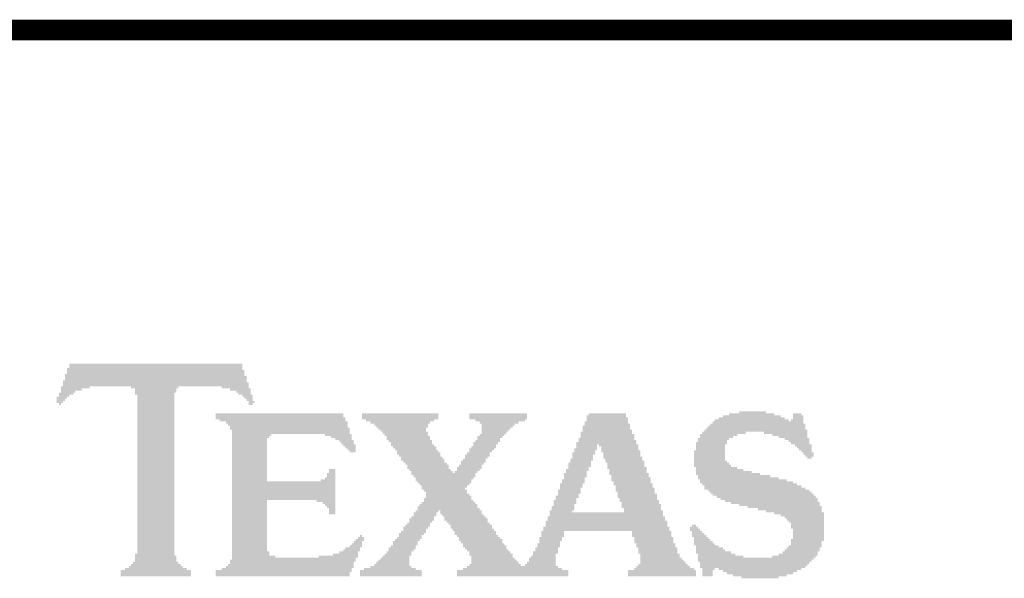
# Model space of a CAD drawing. Header units: inches. Extents: x -0.5 to 15.2, y -1.3 to 8.2.
# Tile 246 of 256: x 12.497 to 12.975, y 0.605 to 0.876. Entities that reach past the tile are written whole.
import ezdxf

# ---------------------------------------------------------------- set-up
doc = ezdxf.new("R2010")
doc.units = ezdxf.units.IN
doc.header["$MEASUREMENT"] = 0
doc.layers.add('M9 Title Sheet', color=56, linetype='Continuous')

msp = doc.modelspace()

# ---------------------------------------------------------------- hatches: boundary and pattern name
at = {"layer": 'M9 Title Sheet'}
for points in [[(12.6055, 0.70825), (12.6055, 0.70725), (12.6055, 0.70625), (12.6065, 0.70625), (12.6065, 0.70525), (12.6065, 0.70425), (12.6065, 0.70325), (12.6075, 0.70325), (12.6075, 0.70225), (12.6075, 0.70125), (12.6075, 0.70025), (12.6085, 0.70025), (12.6085, 0.69925), (12.6085, 0.69825), (12.6085, 0.69725), (12.6095, 0.69725), (12.6095, 0.69625), (12.6095, 0.69525), (12.6095, 0.69425), (12.6105, 0.69425), (12.6105, 0.69325), (12.6105, 0.69225), (12.6105, 0.69125), (12.6115, 0.69125), (12.6115, 0.69025), (12.6105, 0.69025), (12.6105, 0.68925), (12.6085, 0.68925), (12.6085, 0.69025), (12.6085, 0.69125), (12.6075, 0.69125), (12.6075, 0.69225), (12.6065, 0.69225), (12.6065, 0.69325), (12.6055, 0.69325), (12.6055, 0.69425), (12.6035, 0.69425), (12.6035, 0.69525), (12.6025, 0.69525), (12.6025, 0.69625), (12.5995, 0.69625), (12.5995, 0.69725), (12.5955, 0.69725), (12.5955, 0.69825), (12.5745, 0.69825), (12.5745, 0.69725), (12.5735, 0.69725), (12.5735, 0.69625), (12.5735, 0.69525), (12.5725, 0.69525), (12.5725, 0.69425), (12.5725, 0.69325), (12.5725, 0.69225), (12.5725, 0.69125), (12.5725, 0.69025), (12.5725, 0.68925), (12.5725, 0.68825), (12.5725, 0.68725), (12.5725, 0.68625), (12.5725, 0.68525), (12.5725, 0.68425), (12.5725, 0.68325), (12.5725, 0.68225), (12.5725, 0.68125), (12.5725, 0.68025), (12.5725, 0.67925), (12.5725, 0.67825), (12.5725, 0.67725), (12.5725, 0.67625), (12.5725, 0.67525), (12.5725, 0.67425), (12.5725, 0.67325), (12.5725, 0.67225), (12.5725, 0.67125), (12.5725, 0.67025), (12.5725, 0.66925), (12.5725, 0.66825), (12.5725, 0.66725), (12.5725, 0.66625), (12.5725, 0.66525), (12.5725, 0.66425), (12.5725, 0.66325), (12.5725, 0.66225), (12.5725, 0.66125), (12.5725, 0.66025), (12.5725, 0.65925), (12.5725, 0.65825), (12.5725, 0.65725), (12.5725, 0.65625), (12.5725, 0.65525), (12.5725, 0.65425), (12.5725, 0.65325), (12.5725, 0.65225), (12.5725, 0.65125), (12.5725, 0.65025), (12.5725, 0.64925), (12.5725, 0.64825), (12.5725, 0.64725), (12.5725, 0.64625), (12.5725, 0.64525), (12.5725, 0.64425), (12.5725, 0.64325), (12.5725, 0.64225), (12.5725, 0.64125), (12.5725, 0.64025), (12.5725, 0.63925), (12.5725, 0.63825), (12.5725, 0.63725), (12.5725, 0.63625), (12.5725, 0.63525), (12.5725, 0.63425), (12.5725, 0.63325), (12.5725, 0.63225), (12.5725, 0.63125), (12.5725, 0.63025), (12.5725, 0.62925), (12.5725, 0.62825), (12.5725, 0.62725), (12.5725, 0.62625), (12.5725, 0.62525), (12.5725, 0.62425), (12.5725, 0.62325), (12.5725, 0.62225), (12.5725, 0.62125), (12.5725, 0.62025), (12.5725, 0.61925), (12.5725, 0.61825), (12.5725, 0.61725), (12.5725, 0.61625), (12.5735, 0.61625), (12.5735, 0.61525), (12.5735, 0.61425), (12.5735, 0.61325), (12.5745, 0.61325), (12.5745, 0.61225), (12.5755, 0.61225), (12.5755, 0.61125), (12.5765, 0.61125), (12.5765, 0.61025), (12.5785, 0.61025), (12.5785, 0.60925), (12.5805, 0.60925), (12.5805, 0.60825), (12.5805, 0.60725), (12.5805, 0.60625), (12.5465, 0.60625), (12.5465, 0.60725), (12.5465, 0.60825), (12.5465, 0.60925), (12.5485, 0.60925), (12.5485, 0.61025), (12.5505, 0.61025), (12.5505, 0.61125), (12.5515, 0.61125), (12.5515, 0.61225), (12.5525, 0.61225), (12.5525, 0.61325), (12.5535, 0.61325), (12.5535, 0.61425), (12.5535, 0.61525), (12.5535, 0.61625), (12.5535, 0.61725), (12.5545, 0.61725), (12.5545, 0.61825), (12.5545, 0.61925), (12.5545, 0.62025), (12.5545, 0.62125), (12.5545, 0.62225), (12.5545, 0.62325), (12.5545, 0.62425), (12.5545, 0.62525), (12.5545, 0.62625), (12.5545, 0.62725), (12.5545, 0.62825), (12.5545, 0.62925), (12.5545, 0.63025), (12.5545, 0.63125), (12.5545, 0.63225), (12.5545, 0.63325), (12.5545, 0.63425), (12.5545, 0.63525), (12.5545, 0.63625), (12.5545, 0.63725), (12.5545, 0.63825), (12.5545, 0.63925), (12.5545, 0.64025), (12.5545, 0.64125), (12.5545, 0.64225), (12.5545, 0.64325), (12.5545, 0.64425), (12.5545, 0.64525), (12.5545, 0.64625), (12.5545, 0.64725), (12.5545, 0.64825), (12.5545, 0.64925), (12.5545, 0.65025), (12.5545, 0.65125), (12.5545, 0.65225), (12.5545, 0.65325), (12.5545, 0.65425), (12.5545, 0.65525), (12.5545, 0.65625), (12.5545, 0.65725), (12.5545, 0.65825), (12.5545, 0.65925), (12.5545, 0.66025), (12.5545, 0.66125), (12.5545, 0.66225), (12.5545, 0.66325), (12.5545, 0.66425), (12.5545, 0.66525), (12.5545, 0.66625), (12.5545, 0.66725), (12.5545, 0.66825), (12.5545, 0.66925), (12.5545, 0.67025), (12.5545, 0.67125), (12.5545, 0.67225), (12.5545, 0.67325), (12.5545, 0.67425), (12.5545, 0.67525), (12.5545, 0.67625), (12.5545, 0.67725), (12.5545, 0.67825), (12.5545, 0.67925), (12.5545, 0.68025), (12.5545, 0.68125), (12.5545, 0.68225), (12.5545, 0.68325), (12.5545, 0.68425), (12.5545, 0.68525), (12.5545, 0.68625), (12.5545, 0.68725), (12.5545, 0.68825), (12.5545, 0.68925), (12.5545, 0.69025), (12.5545, 0.69125), (12.5545, 0.69225), (12.5545, 0.69325), (12.5545, 0.69425), (12.5535, 0.69425), (12.5535, 0.69525), (12.5535, 0.69625), (12.5535, 0.69725), (12.5515, 0.69725), (12.5515, 0.69825), (12.5315, 0.69825), (12.5315, 0.69725), (12.5275, 0.69725), (12.5275, 0.69625), (12.5245, 0.69625), (12.5245, 0.69525), (12.5235, 0.69525), (12.5235, 0.69425), (12.5215, 0.69425), (12.5215, 0.69325), (12.5205, 0.69325), (12.5205, 0.69225), (12.5195, 0.69225), (12.5195, 0.69125), (12.5185, 0.69125), (12.5185, 0.69025), (12.5175, 0.69025), (12.5175, 0.68925), (12.5165, 0.68925), (12.5165, 0.69025), (12.5155, 0.69025), (12.5155, 0.69125), (12.5155, 0.69225), (12.5155, 0.69325), (12.5165, 0.69325), (12.5165, 0.69425), (12.5165, 0.69525), (12.5175, 0.69525), (12.5175, 0.69625), (12.5175, 0.69725), (12.5175, 0.69825), (12.5185, 0.69825), (12.5185, 0.69925), (12.5185, 0.70025), (12.5185, 0.70125), (12.5195, 0.70125), (12.5195, 0.70225), (12.5195, 0.70325), (12.5195, 0.70425), (12.5205, 0.70425), (12.5205, 0.70525), (12.5205, 0.70625), (12.5205, 0.70725), (12.5215, 0.70725), (12.5215, 0.70825), (12.5215, 0.70925), (12.6055, 0.70925)], [(12.6545, 0.68425), (12.6545, 0.68325), (12.6555, 0.68325), (12.6555, 0.68225), (12.6555, 0.68125), (12.6565, 0.68125), (12.6565, 0.68025), (12.6565, 0.67925), (12.6565, 0.67825), (12.6575, 0.67825), (12.6575, 0.67725), (12.6575, 0.67625), (12.6575, 0.67525), (12.6585, 0.67525), (12.6585, 0.67425), (12.6585, 0.67325), (12.6585, 0.67225), (12.6595, 0.67225), (12.6595, 0.67125), (12.6595, 0.67025), (12.6605, 0.67025), (12.6605, 0.66925), (12.6605, 0.66825), (12.6605, 0.66725), (12.6605, 0.66625), (12.6575, 0.66625), (12.6575, 0.66725), (12.6565, 0.66725), (12.6565, 0.66825), (12.6555, 0.66825), (12.6555, 0.66925), (12.6545, 0.66925), (12.6545, 0.67025), (12.6535, 0.67025), (12.6535, 0.67125), (12.6525, 0.67125), (12.6525, 0.67225), (12.6505, 0.67225), (12.6505, 0.67325), (12.6485, 0.67325), (12.6485, 0.67425), (12.6455, 0.67425), (12.6455, 0.67525), (12.6195, 0.67525), (12.6195, 0.67425), (12.6185, 0.67425), (12.6185, 0.67325), (12.6175, 0.67325), (12.6175, 0.67225), (12.6175, 0.67125), (12.6175, 0.67025), (12.6175, 0.66925), (12.6175, 0.66825), (12.6175, 0.66725), (12.6175, 0.66625), (12.6175, 0.66525), (12.6175, 0.66425), (12.6175, 0.66325), (12.6175, 0.66225), (12.6175, 0.66125), (12.6175, 0.66025), (12.6175, 0.65925), (12.6175, 0.65825), (12.6175, 0.65725), (12.6175, 0.65625), (12.6175, 0.65525), (12.6175, 0.65425), (12.6175, 0.65325), (12.6175, 0.65225), (12.6435, 0.65225), (12.6435, 0.65325), (12.6455, 0.65325), (12.6455, 0.65425), (12.6465, 0.65425), (12.6465, 0.65525), (12.6465, 0.65625), (12.6475, 0.65625), (12.6475, 0.65725), (12.6475, 0.65825), (12.6505, 0.65825), (12.6505, 0.65725), (12.6505, 0.65625), (12.6505, 0.65525), (12.6505, 0.65425), (12.6505, 0.65325), (12.6505, 0.65225), (12.6505, 0.65125), (12.6505, 0.65025), (12.6505, 0.64925), (12.6505, 0.64825), (12.6505, 0.64725), (12.6505, 0.64625), (12.6505, 0.64525), (12.6505, 0.64425), (12.6505, 0.64325), (12.6505, 0.64225), (12.6505, 0.64125), (12.6505, 0.64025), (12.6505, 0.63925), (12.6505, 0.63825), (12.6505, 0.63725), (12.6505, 0.63625), (12.6475, 0.63625), (12.6475, 0.63725), (12.6475, 0.63825), (12.6475, 0.63925), (12.6465, 0.63925), (12.6465, 0.64025), (12.6455, 0.64025), (12.6455, 0.64125), (12.6445, 0.64125), (12.6445, 0.64225), (12.6415, 0.64225), (12.6415, 0.64325), (12.6175, 0.64325), (12.6175, 0.64225), (12.6175, 0.64125), (12.6175, 0.64025), (12.6175, 0.63925), (12.6175, 0.63825), (12.6175, 0.63725), (12.6175, 0.63625), (12.6175, 0.63525), (12.6175, 0.63425), (12.6175, 0.63325), (12.6175, 0.63225), (12.6175, 0.63125), (12.6175, 0.63025), (12.6175, 0.62925), (12.6175, 0.62825), (12.6175, 0.62725), (12.6175, 0.62625), (12.6175, 0.62525), (12.6175, 0.62425), (12.6175, 0.62325), (12.6175, 0.62225), (12.6175, 0.62125), (12.6175, 0.62025), (12.6175, 0.61925), (12.6175, 0.61825), (12.6185, 0.61825), (12.6185, 0.61725), (12.6185, 0.61625), (12.6215, 0.61625), (12.6215, 0.61525), (12.6425, 0.61525), (12.6425, 0.61625), (12.6495, 0.61625), (12.6495, 0.61725), (12.6525, 0.61725), (12.6525, 0.61825), (12.6545, 0.61825), (12.6545, 0.61925), (12.6555, 0.61925), (12.6555, 0.62025), (12.6575, 0.62025), (12.6575, 0.62125), (12.6585, 0.62125), (12.6585, 0.62225), (12.6595, 0.62225), (12.6595, 0.62325), (12.6605, 0.62325), (12.6605, 0.62425), (12.6615, 0.62425), (12.6615, 0.62525), (12.6625, 0.62525), (12.6625, 0.62625), (12.6635, 0.62625), (12.6635, 0.62525), (12.6645, 0.62525), (12.6645, 0.62425), (12.6645, 0.62325), (12.6635, 0.62325), (12.6635, 0.62225), (12.6635, 0.62125), (12.6635, 0.62025), (12.6625, 0.62025), (12.6625, 0.61925), (12.6625, 0.61825), (12.6615, 0.61825), (12.6615, 0.61725), (12.6615, 0.61625), (12.6615, 0.61525), (12.6605, 0.61525), (12.6605, 0.61425), (12.6605, 0.61325), (12.6595, 0.61325), (12.6595, 0.61225), (12.6595, 0.61125), (12.6595, 0.61025), (12.6585, 0.61025), (12.6585, 0.60925), (12.6585, 0.60825), (12.6575, 0.60825), (12.6575, 0.60725), (12.6575, 0.60625), (12.5925, 0.60625), (12.5925, 0.60725), (12.5925, 0.60825), (12.5925, 0.60925), (12.5955, 0.60925), (12.5955, 0.61025), (12.5975, 0.61025), (12.5975, 0.61125), (12.5985, 0.61125), (12.5985, 0.61225), (12.5995, 0.61225), (12.5995, 0.61325), (12.5995, 0.61425), (12.6005, 0.61425), (12.6005, 0.61525), (12.6005, 0.61625), (12.6005, 0.61725), (12.6005, 0.61825), (12.6005, 0.61925), (12.6005, 0.62025), (12.6005, 0.62125), (12.6005, 0.62225), (12.6005, 0.62325), (12.6005, 0.62425), (12.6005, 0.62525), (12.6005, 0.62625), (12.6005, 0.62725), (12.6005, 0.62825), (12.6005, 0.62925), (12.6005, 0.63025), (12.6005, 0.63125), (12.6005, 0.63225), (12.6005, 0.63325), (12.6005, 0.63425), (12.6005, 0.63525), (12.6005, 0.63625), (12.6005, 0.63725), (12.6005, 0.63825), (12.6005, 0.63925), (12.6005, 0.64025), (12.6005, 0.64125), (12.6005, 0.64225), (12.6005, 0.64325), (12.6005, 0.64425), (12.6005, 0.64525), (12.6005, 0.64625), (12.6005, 0.64725), (12.6005, 0.64825), (12.6005, 0.64925), (12.6005, 0.65025), (12.6005, 0.65125), (12.6005, 0.65225), (12.6005, 0.65325), (12.6005, 0.65425), (12.6005, 0.65525), (12.6005, 0.65625), (12.6005, 0.65725), (12.6005, 0.65825), (12.6005, 0.65925), (12.6005, 0.66025), (12.6005, 0.66125), (12.6005, 0.66225), (12.6005, 0.66325), (12.6005, 0.66425), (12.6005, 0.66525), (12.6005, 0.66625), (12.6005, 0.66725), (12.6005, 0.66825), (12.6005, 0.66925), (12.6005, 0.67025), (12.6005, 0.67125), (12.6005, 0.67225), (12.6005, 0.67325), (12.6005, 0.67425), (12.6005, 0.67525), (12.6005, 0.67625), (12.6005, 0.67725), (12.5995, 0.67725), (12.5995, 0.67825), (12.5995, 0.67925), (12.5985, 0.67925), (12.5985, 0.68025), (12.5975, 0.68025), (12.5975, 0.68125), (12.5945, 0.68125), (12.5945, 0.68225), (12.5925, 0.68225), (12.5925, 0.68325), (12.5925, 0.68425), (12.5925, 0.68525), (12.6545, 0.68525)], [(12.8595, 0.68525), (12.8635, 0.68525), (12.8635, 0.68425), (12.8665, 0.68425), (12.8665, 0.68325), (12.8685, 0.68325), (12.8685, 0.68225), (12.8705, 0.68225), (12.8705, 0.68125), (12.8715, 0.68125), (12.8715, 0.68225), (12.8725, 0.68225), (12.8725, 0.68325), (12.8725, 0.68425), (12.8725, 0.68525), (12.8765, 0.68525), (12.8765, 0.68425), (12.8775, 0.68425), (12.8775, 0.68325), (12.8775, 0.68225), (12.8775, 0.68125), (12.8775, 0.68025), (12.8785, 0.68025), (12.8785, 0.67925), (12.8785, 0.67825), (12.8785, 0.67725), (12.8795, 0.67725), (12.8795, 0.67625), (12.8795, 0.67525), (12.8795, 0.67425), (12.8795, 0.67325), (12.8805, 0.67325), (12.8805, 0.67225), (12.8805, 0.67125), (12.8805, 0.67025), (12.8815, 0.67025), (12.8815, 0.66925), (12.8815, 0.66825), (12.8815, 0.66725), (12.8815, 0.66625), (12.8825, 0.66625), (12.8825, 0.66525), (12.8825, 0.66425), (12.8815, 0.66425), (12.8815, 0.66325), (12.8795, 0.66325), (12.8795, 0.66425), (12.8785, 0.66425), (12.8785, 0.66525), (12.8775, 0.66525), (12.8775, 0.66625), (12.8765, 0.66625), (12.8765, 0.66725), (12.8755, 0.66725), (12.8755, 0.66825), (12.8745, 0.66825), (12.8745, 0.66925), (12.8735, 0.66925), (12.8735, 0.67025), (12.8715, 0.67025), (12.8715, 0.67125), (12.8705, 0.67125), (12.8705, 0.67225), (12.8685, 0.67225), (12.8685, 0.67325), (12.8655, 0.67325), (12.8655, 0.67425), (12.8625, 0.67425), (12.8625, 0.67525), (12.8585, 0.67525), (12.8585, 0.67625), (12.8495, 0.67625), (12.8495, 0.67525), (12.8455, 0.67525), (12.8455, 0.67425), (12.8435, 0.67425), (12.8435, 0.67325), (12.8415, 0.67325), (12.8415, 0.67225), (12.8405, 0.67225), (12.8405, 0.67125), (12.8405, 0.67025), (12.8395, 0.67025), (12.8395, 0.66925), (12.8395, 0.66825), (12.8395, 0.66725), (12.8395, 0.66625), (12.8395, 0.66525), (12.8395, 0.66425), (12.8395, 0.66325), (12.8395, 0.66225), (12.8405, 0.66225), (12.8405, 0.66125), (12.8415, 0.66125), (12.8415, 0.66025), (12.8425, 0.66025), (12.8425, 0.65925), (12.8455, 0.65925), (12.8455, 0.65825), (12.8485, 0.65825), (12.8485, 0.65725), (12.8525, 0.65725), (12.8525, 0.65625), (12.8565, 0.65625), (12.8565, 0.65525), (12.8615, 0.65525), (12.8615, 0.65425), (12.8655, 0.65425), (12.8655, 0.65325), (12.8695, 0.65325), (12.8695, 0.65225), (12.8725, 0.65225), (12.8725, 0.65125), (12.8745, 0.65125), (12.8745, 0.65025), (12.8765, 0.65025), (12.8765, 0.64925), (12.8785, 0.64925), (12.8785, 0.64825), (12.8805, 0.64825), (12.8805, 0.64725), (12.8815, 0.64725), (12.8815, 0.64625), (12.8825, 0.64625), (12.8825, 0.64525), (12.8835, 0.64525), (12.8835, 0.64425), (12.8845, 0.64425), (12.8845, 0.64325), (12.8845, 0.64225), (12.8855, 0.64225), (12.8855, 0.64125), (12.8855, 0.64025), (12.8865, 0.64025), (12.8865, 0.63925), (12.8865, 0.63825), (12.8865, 0.63725), (12.8875, 0.63725), (12.8875, 0.63625), (12.8875, 0.63525), (12.8875, 0.63425), (12.8875, 0.63325), (12.8875, 0.63225), (12.8875, 0.63125), (12.8875, 0.63025), (12.8875, 0.62925), (12.8875, 0.62825), (12.8875, 0.62725), (12.8875, 0.62625), (12.8875, 0.62525), (12.8875, 0.62425), (12.8875, 0.62325), (12.8865, 0.62325), (12.8865, 0.62225), (12.8865, 0.62125), (12.8865, 0.62025), (12.8855, 0.62025), (12.8855, 0.61925), (12.8855, 0.61825), (12.8845, 0.61825), (12.8845, 0.61725), (12.8845, 0.61625), (12.8835, 0.61625), (12.8835, 0.61525), (12.8825, 0.61525), (12.8825, 0.61425), (12.8815, 0.61425), (12.8815, 0.61325), (12.8805, 0.61325), (12.8805, 0.61225), (12.8795, 0.61225), (12.8795, 0.61125), (12.8785, 0.61125), (12.8785, 0.61025), (12.8765, 0.61025), (12.8765, 0.60925), (12.8745, 0.60925), (12.8745, 0.60825), (12.8725, 0.60825), (12.8725, 0.60725), (12.8695, 0.60725), (12.8695, 0.60625), (12.8655, 0.60625), (12.8655, 0.60525), (12.8475, 0.60525), (12.8475, 0.60625), (12.8435, 0.60625), (12.8435, 0.60725), (12.8405, 0.60725), (12.8405, 0.60825), (12.8385, 0.60825), (12.8385, 0.60925), (12.8365, 0.60925), (12.8365, 0.61025), (12.8345, 0.61025), (12.8345, 0.60925), (12.8335, 0.60925), (12.8335, 0.60825), (12.8335, 0.60725), (12.8335, 0.60625), (12.8285, 0.60625), (12.8285, 0.60725), (12.8285, 0.60825), (12.8285, 0.60925), (12.8285, 0.61025), (12.8275, 0.61025), (12.8275, 0.61125), (12.8275, 0.61225), (12.8275, 0.61325), (12.8265, 0.61325), (12.8265, 0.61425), (12.8265, 0.61525), (12.8265, 0.61625), (12.8265, 0.61725), (12.8255, 0.61725), (12.8255, 0.61825), (12.8255, 0.61925), (12.8255, 0.62025), (12.8255, 0.62125), (12.8245, 0.62125), (12.8245, 0.62225), (12.8245, 0.62325), (12.8245, 0.62425), (12.8245, 0.62525), (12.8235, 0.62525), (12.8235, 0.62625), (12.8235, 0.62725), (12.8235, 0.62825), (12.8225, 0.62825), (12.8225, 0.62925), (12.8225, 0.63025), (12.8235, 0.63025), (12.8235, 0.63125), (12.8255, 0.63125), (12.8255, 0.63025), (12.8265, 0.63025), (12.8265, 0.62925), (12.8275, 0.62925), (12.8275, 0.62825), (12.8285, 0.62825), (12.8285, 0.62725), (12.8295, 0.62725), (12.8295, 0.62625), (12.8305, 0.62625), (12.8305, 0.62525), (12.8315, 0.62525), (12.8315, 0.62425), (12.8325, 0.62425), (12.8325, 0.62325), (12.8335, 0.62325), (12.8335, 0.62225), (12.8345, 0.62225), (12.8345, 0.62125), (12.8365, 0.62125), (12.8365, 0.62025), (12.8385, 0.62025), (12.8385, 0.61925), (12.8395, 0.61925), (12.8395, 0.61825), (12.8425, 0.61825), (12.8425, 0.61725), (12.8445, 0.61725), (12.8445, 0.61625), (12.8485, 0.61625), (12.8485, 0.61525), (12.8625, 0.61525), (12.8625, 0.61625), (12.8655, 0.61625), (12.8655, 0.61725), (12.8675, 0.61725), (12.8675, 0.61825), (12.8685, 0.61825), (12.8685, 0.61925), (12.8695, 0.61925), (12.8695, 0.62025), (12.8705, 0.62025), (12.8705, 0.62125), (12.8715, 0.62125), (12.8715, 0.62225), (12.8715, 0.62325), (12.8715, 0.62425), (12.8725, 0.62425), (12.8725, 0.62525), (12.8725, 0.62625), (12.8725, 0.62725), (12.8725, 0.62825), (12.8725, 0.62925), (12.8715, 0.62925), (12.8715, 0.63025), (12.8715, 0.63125), (12.8715, 0.63225), (12.8705, 0.63225), (12.8705, 0.63325), (12.8695, 0.63325), (12.8695, 0.63425), (12.8685, 0.63425), (12.8685, 0.63525), (12.8665, 0.63525), (12.8665, 0.63625), (12.8635, 0.63625), (12.8635, 0.63725), (12.8595, 0.63725), (12.8595, 0.63825), (12.8555, 0.63825), (12.8555, 0.63925), (12.8505, 0.63925), (12.8505, 0.64025), (12.8465, 0.64025), (12.8465, 0.64125), (12.8425, 0.64125), (12.8425, 0.64225), (12.8395, 0.64225), (12.8395, 0.64325), (12.8375, 0.64325), (12.8375, 0.64425), (12.8355, 0.64425), (12.8355, 0.64525), (12.8335, 0.64525), (12.8335, 0.64625), (12.8325, 0.64625), (12.8325, 0.64725), (12.8315, 0.64725), (12.8315, 0.64825), (12.8295, 0.64825), (12.8295, 0.64925), (12.8295, 0.65025), (12.8285, 0.65025), (12.8285, 0.65125), (12.8275, 0.65125), (12.8275, 0.65225), (12.8275, 0.65325), (12.8265, 0.65325), (12.8265, 0.65425), (12.8265, 0.65525), (12.8255, 0.65525), (12.8255, 0.65625), (12.8255, 0.65725), (12.8255, 0.65825), (12.8255, 0.65925), (12.8245, 0.65925), (12.8245, 0.66025), (12.8245, 0.66125), (12.8245, 0.66225), (12.8245, 0.66325), (12.8245, 0.66425), (12.8245, 0.66525), (12.8245, 0.66625), (12.8245, 0.66725), (12.8255, 0.66725), (12.8255, 0.66825), (12.8255, 0.66925), (12.8255, 0.67025), (12.8255, 0.67125), (12.8265, 0.67125), (12.8265, 0.67225), (12.8265, 0.67325), (12.8275, 0.67325), (12.8275, 0.67425), (12.8275, 0.67525), (12.8285, 0.67525), (12.8285, 0.67625), (12.8295, 0.67625), (12.8295, 0.67725), (12.8305, 0.67725), (12.8305, 0.67825), (12.8315, 0.67825), (12.8315, 0.67925), (12.8325, 0.67925), (12.8325, 0.68025), (12.8335, 0.68025), (12.8335, 0.68125), (12.8345, 0.68125), (12.8345, 0.68225), (12.8365, 0.68225), (12.8365, 0.68325), (12.8385, 0.68325), (12.8385, 0.68425), (12.8415, 0.68425), (12.8415, 0.68525), (12.8465, 0.68525), (12.8465, 0.68625), (12.8595, 0.68625)]]:
    msp.add_hatch(color=56, dxfattribs=at).paths.add_polyline_path(points)
h = msp.add_hatch(color=56, dxfattribs=at)
h.paths.add_polyline_path([(12.7915, 0.68425), (12.7915, 0.68325), (12.7925, 0.68325), (12.7925, 0.68225), (12.7925, 0.68125), (12.7925, 0.68025), (12.7935, 0.68025), (12.7935, 0.67925), (12.7935, 0.67825), (12.7935, 0.67725), (12.7945, 0.67725), (12.7945, 0.67625), (12.7945, 0.67525), (12.7955, 0.67525), (12.7955, 0.67425), (12.7955, 0.67325), (12.7955, 0.67225), (12.7965, 0.67225), (12.7965, 0.67125), (12.7965, 0.67025), (12.7975, 0.67025), (12.7975, 0.66925), (12.7975, 0.66825), (12.7975, 0.66725), (12.7985, 0.66725), (12.7985, 0.66625), (12.7985, 0.66525), (12.7985, 0.66425), (12.7995, 0.66425), (12.7995, 0.66325), (12.7995, 0.66225), (12.8005, 0.66225), (12.8005, 0.66125), (12.8005, 0.66025), (12.8005, 0.65925), (12.8015, 0.65925), (12.8015, 0.65825), (12.8015, 0.65725), (12.8015, 0.65625), (12.8025, 0.65625), (12.8025, 0.65525), (12.8025, 0.65425), (12.8035, 0.65425), (12.8035, 0.65325), (12.8035, 0.65225), (12.8035, 0.65125), (12.8045, 0.65125), (12.8045, 0.65025), (12.8045, 0.64925), (12.8055, 0.64925), (12.8055, 0.64825), (12.8055, 0.64725), (12.8055, 0.64625), (12.8065, 0.64625), (12.8065, 0.64525), (12.8065, 0.64425), (12.8065, 0.64325), (12.8075, 0.64325), (12.8075, 0.64225), (12.8075, 0.64125), (12.8085, 0.64125), (12.8085, 0.64025), (12.8085, 0.63925), (12.8085, 0.63825), (12.8095, 0.63825), (12.8095, 0.63725), (12.8095, 0.63625), (12.8095, 0.63525), (12.8105, 0.63525), (12.8105, 0.63425), (12.8105, 0.63325), (12.8115, 0.63325), (12.8115, 0.63225), (12.8115, 0.63125), (12.8115, 0.63025), (12.8125, 0.63025), (12.8125, 0.62925), (12.8125, 0.62825), (12.8135, 0.62825), (12.8135, 0.62725), (12.8135, 0.62625), (12.8135, 0.62525), (12.8145, 0.62525), (12.8145, 0.62425), (12.8145, 0.62325), (12.8145, 0.62225), (12.8155, 0.62225), (12.8155, 0.62125), (12.8155, 0.62025), (12.8165, 0.62025), (12.8165, 0.61925), (12.8165, 0.61825), (12.8165, 0.61725), (12.8175, 0.61725), (12.8175, 0.61625), (12.8175, 0.61525), (12.8185, 0.61525), (12.8185, 0.61425), (12.8195, 0.61425), (12.8195, 0.61325), (12.8205, 0.61325), (12.8205, 0.61225), (12.8215, 0.61225), (12.8215, 0.61125), (12.8225, 0.61125), (12.8225, 0.61025), (12.8245, 0.61025), (12.8245, 0.60925), (12.8255, 0.60925), (12.8255, 0.60825), (12.8255, 0.60725), (12.8255, 0.60625), (12.7925, 0.60625), (12.7925, 0.60725), (12.7925, 0.60825), (12.7925, 0.60925), (12.7955, 0.60925), (12.7955, 0.61025), (12.7965, 0.61025), (12.7965, 0.61125), (12.7975, 0.61125), (12.7975, 0.61225), (12.7985, 0.61225), (12.7985, 0.61325), (12.7985, 0.61425), (12.7985, 0.61525), (12.7985, 0.61625), (12.7985, 0.61725), (12.7975, 0.61725), (12.7975, 0.61825), (12.7975, 0.61925), (12.7975, 0.62025), (12.7965, 0.62025), (12.7965, 0.62125), (12.7965, 0.62225), (12.7955, 0.62225), (12.7955, 0.62325), (12.7955, 0.62425), (12.7955, 0.62525), (12.7945, 0.62525), (12.7945, 0.62625), (12.7945, 0.62725), (12.7945, 0.62825), (12.7615, 0.62825), (12.7615, 0.62725), (12.7615, 0.62625), (12.7615, 0.62525), (12.7605, 0.62525), (12.7605, 0.62425), (12.7605, 0.62325), (12.7595, 0.62325), (12.7595, 0.62225), (12.7595, 0.62125), (12.7595, 0.62025), (12.7585, 0.62025), (12.7585, 0.61925), (12.7585, 0.61825), (12.7585, 0.61725), (12.7575, 0.61725), (12.7575, 0.61625), (12.7575, 0.61525), (12.7575, 0.61425), (12.7575, 0.61325), (12.7575, 0.61225), (12.7575, 0.61125), (12.7585, 0.61125), (12.7585, 0.61025), (12.7605, 0.61025), (12.7605, 0.60925), (12.7635, 0.60925), (12.7635, 0.60825), (12.7635, 0.60725), (12.7635, 0.60625), (12.7095, 0.60625), (12.7095, 0.60725), (12.7095, 0.60825), (12.7095, 0.60925), (12.7125, 0.60925), (12.7125, 0.61025), (12.7145, 0.61025), (12.7145, 0.61125), (12.7155, 0.61125), (12.7155, 0.61225), (12.7165, 0.61225), (12.7165, 0.61325), (12.7165, 0.61425), (12.7165, 0.61525), (12.7165, 0.61625), (12.7155, 0.61625), (12.7155, 0.61725), (12.7155, 0.61825), (12.7145, 0.61825), (12.7145, 0.61925), (12.7135, 0.61925), (12.7135, 0.62025), (12.7125, 0.62025), (12.7125, 0.62125), (12.7125, 0.62225), (12.7115, 0.62225), (12.7115, 0.62325), (12.7105, 0.62325), (12.7105, 0.62425), (12.7105, 0.62525), (12.7095, 0.62525), (12.7095, 0.62625), (12.7085, 0.62625), (12.7085, 0.62725), (12.7085, 0.62825), (12.7075, 0.62825), (12.7075, 0.62925), (12.7065, 0.62925), (12.7065, 0.63025), (12.7065, 0.63125), (12.7055, 0.63125), (12.7055, 0.63225), (12.7045, 0.63225), (12.7045, 0.63325), (12.7035, 0.63325), (12.7035, 0.63425), (12.7035, 0.63525), (12.7025, 0.63525), (12.7025, 0.63625), (12.7015, 0.63625), (12.7015, 0.63725), (12.7015, 0.63825), (12.7005, 0.63825), (12.7005, 0.63725), (12.6995, 0.63725), (12.6995, 0.63625), (12.6995, 0.63525), (12.6985, 0.63525), (12.6985, 0.63425), (12.6985, 0.63325), (12.6975, 0.63325), (12.6975, 0.63225), (12.6965, 0.63225), (12.6965, 0.63125), (12.6965, 0.63025), (12.6955, 0.63025), (12.6955, 0.62925), (12.6945, 0.62925), (12.6945, 0.62825), (12.6945, 0.62725), (12.6935, 0.62725), (12.6935, 0.62625), (12.6925, 0.62625), (12.6925, 0.62525), (12.6925, 0.62425), (12.6915, 0.62425), (12.6915, 0.62325), (12.6905, 0.62325), (12.6905, 0.62225), (12.6905, 0.62125), (12.6895, 0.62125), (12.6895, 0.62025), (12.6895, 0.61925), (12.6885, 0.61925), (12.6885, 0.61825), (12.6875, 0.61825), (12.6875, 0.61725), (12.6875, 0.61625), (12.6865, 0.61625), (12.6865, 0.61525), (12.6865, 0.61425), (12.6865, 0.61325), (12.6865, 0.61225), (12.6865, 0.61125), (12.6875, 0.61125), (12.6875, 0.61025), (12.6895, 0.61025), (12.6895, 0.60925), (12.6925, 0.60925), (12.6925, 0.60825), (12.6925, 0.60725), (12.6925, 0.60625), (12.6625, 0.60625), (12.6625, 0.60725), (12.6625, 0.60825), (12.6625, 0.60925), (12.6645, 0.60925), (12.6645, 0.61025), (12.6675, 0.61025), (12.6675, 0.61125), (12.6695, 0.61125), (12.6695, 0.61225), (12.6705, 0.61225), (12.6705, 0.61325), (12.6715, 0.61325), (12.6715, 0.61425), (12.6725, 0.61425), (12.6725, 0.61525), (12.6735, 0.61525), (12.6735, 0.61625), (12.6745, 0.61625), (12.6745, 0.61725), (12.6755, 0.61725), (12.6755, 0.61825), (12.6765, 0.61825), (12.6765, 0.61925), (12.6765, 0.62025), (12.6775, 0.62025), (12.6775, 0.62125), (12.6785, 0.62125), (12.6785, 0.62225), (12.6785, 0.62325), (12.6795, 0.62325), (12.6795, 0.62425), (12.6805, 0.62425), (12.6805, 0.62525), (12.6815, 0.62525), (12.6815, 0.62625), (12.6815, 0.62725), (12.6825, 0.62725), (12.6825, 0.62825), (12.6835, 0.62825), (12.6835, 0.62925), (12.6835, 0.63025), (12.6845, 0.63025), (12.6845, 0.63125), (12.6855, 0.63125), (12.6855, 0.63225), (12.6865, 0.63225), (12.6865, 0.63325), (12.6865, 0.63425), (12.6875, 0.63425), (12.6875, 0.63525), (12.6885, 0.63525), (12.6885, 0.63625), (12.6885, 0.63725), (12.6895, 0.63725), (12.6895, 0.63825), (12.6905, 0.63825), (12.6905, 0.63925), (12.6905, 0.64025), (12.6915, 0.64025), (12.6915, 0.64125), (12.6925, 0.64125), (12.6925, 0.64225), (12.6935, 0.64225), (12.6935, 0.64325), (12.6935, 0.64425), (12.6945, 0.64425), (12.6945, 0.64525), (12.6945, 0.64625), (12.6945, 0.64725), (12.6935, 0.64725), (12.6935, 0.64825), (12.6925, 0.64825), (12.6925, 0.64925), (12.6925, 0.65025), (12.6915, 0.65025), (12.6915, 0.65125), (12.6905, 0.65125), (12.6905, 0.65225), (12.6895, 0.65225), (12.6895, 0.65325), (12.6895, 0.65425), (12.6885, 0.65425), (12.6885, 0.65525), (12.6875, 0.65525), (12.6875, 0.65625), (12.6875, 0.65725), (12.6865, 0.65725), (12.6865, 0.65825), (12.6855, 0.65825), (12.6855, 0.65925), (12.6855, 0.66025), (12.6845, 0.66025), (12.6845, 0.66125), (12.6835, 0.66125), (12.6835, 0.66225), (12.6825, 0.66225), (12.6825, 0.66325), (12.6825, 0.66425), (12.6815, 0.66425), (12.6815, 0.66525), (12.6805, 0.66525), (12.6805, 0.66625), (12.6805, 0.66725), (12.6795, 0.66725), (12.6795, 0.66825), (12.6785, 0.66825), (12.6785, 0.66925), (12.6775, 0.66925), (12.6775, 0.67025), (12.6775, 0.67125), (12.6765, 0.67125), (12.6765, 0.67225), (12.6755, 0.67225), (12.6755, 0.67325), (12.6755, 0.67425), (12.6745, 0.67425), (12.6745, 0.67525), (12.6735, 0.67525), (12.6735, 0.67625), (12.6725, 0.67625), (12.6725, 0.67725), (12.6715, 0.67725), (12.6715, 0.67825), (12.6705, 0.67825), (12.6705, 0.67925), (12.6695, 0.67925), (12.6695, 0.68025), (12.6675, 0.68025), (12.6675, 0.68125), (12.6655, 0.68125), (12.6655, 0.68225), (12.6635, 0.68225), (12.6635, 0.68325), (12.6635, 0.68425), (12.6635, 0.68525), (12.7005, 0.68525), (12.7005, 0.68425), (12.7005, 0.68325), (12.7005, 0.68225), (12.6985, 0.68225), (12.6985, 0.68125), (12.6965, 0.68125), (12.6965, 0.68025), (12.6955, 0.68025), (12.6955, 0.67925), (12.6955, 0.67825), (12.6945, 0.67825), (12.6945, 0.67725), (12.6945, 0.67625), (12.6955, 0.67625), (12.6955, 0.67525), (12.6955, 0.67425), (12.6965, 0.67425), (12.6965, 0.67325), (12.6965, 0.67225), (12.6975, 0.67225), (12.6975, 0.67125), (12.6975, 0.67025), (12.6985, 0.67025), (12.6985, 0.66925), (12.6995, 0.66925), (12.6995, 0.66825), (12.6995, 0.66725), (12.7005, 0.66725), (12.7005, 0.66625), (12.7015, 0.66625), (12.7015, 0.66525), (12.7015, 0.66425), (12.7025, 0.66425), (12.7025, 0.66325), (12.7035, 0.66325), (12.7035, 0.66225), (12.7035, 0.66125), (12.7045, 0.66125), (12.7045, 0.66025), (12.7055, 0.66025), (12.7055, 0.65925), (12.7055, 0.65825), (12.7065, 0.65825), (12.7065, 0.65725), (12.7075, 0.65725), (12.7075, 0.65625), (12.7085, 0.65625), (12.7085, 0.65725), (12.7095, 0.65725), (12.7095, 0.65825), (12.7095, 0.65925), (12.7105, 0.65925), (12.7105, 0.66025), (12.7115, 0.66025), (12.7115, 0.66125), (12.7115, 0.66225), (12.7125, 0.66225), (12.7125, 0.66325), (12.7135, 0.66325), (12.7135, 0.66425), (12.7135, 0.66525), (12.7145, 0.66525), (12.7145, 0.66625), (12.7155, 0.66625), (12.7155, 0.66725), (12.7155, 0.66825), (12.7165, 0.66825), (12.7165, 0.66925), (12.7175, 0.66925), (12.7175, 0.67025), (12.7175, 0.67125), (12.7185, 0.67125), (12.7185, 0.67225), (12.7195, 0.67225), (12.7195, 0.67325), (12.7195, 0.67425), (12.7205, 0.67425), (12.7205, 0.67525), (12.7215, 0.67525), (12.7215, 0.67625), (12.7215, 0.67725), (12.7215, 0.67825), (12.7215, 0.67925), (12.7215, 0.68025), (12.7205, 0.68025), (12.7205, 0.68125), (12.7185, 0.68125), (12.7185, 0.68225), (12.7155, 0.68225), (12.7155, 0.68325), (12.7155, 0.68425), (12.7155, 0.68525), (12.7435, 0.68525), (12.7435, 0.68425), (12.7435, 0.68325), (12.7435, 0.68225), (12.7425, 0.68225), (12.7425, 0.68125), (12.7395, 0.68125), (12.7395, 0.68025), (12.7375, 0.68025), (12.7375, 0.67925), (12.7365, 0.67925), (12.7365, 0.67825), (12.7355, 0.67825), (12.7355, 0.67725), (12.7345, 0.67725), (12.7345, 0.67625), (12.7335, 0.67625), (12.7335, 0.67525), (12.7325, 0.67525), (12.7325, 0.67425), (12.7315, 0.67425), (12.7315, 0.67325), (12.7305, 0.67325), (12.7305, 0.67225), (12.7305, 0.67125), (12.7295, 0.67125), (12.7295, 0.67025), (12.7285, 0.67025), (12.7285, 0.66925), (12.7285, 0.66825), (12.7275, 0.66825), (12.7275, 0.66725), (12.7265, 0.66725), (12.7265, 0.66625), (12.7255, 0.66625), (12.7255, 0.66525), (12.7255, 0.66425), (12.7245, 0.66425), (12.7245, 0.66325), (12.7235, 0.66325), (12.7235, 0.66225), (12.7235, 0.66125), (12.7225, 0.66125), (12.7225, 0.66025), (12.7215, 0.66025), (12.7215, 0.65925), (12.7215, 0.65825), (12.7205, 0.65825), (12.7205, 0.65725), (12.7195, 0.65725), (12.7195, 0.65625), (12.7185, 0.65625), (12.7185, 0.65525), (12.7185, 0.65425), (12.7175, 0.65425), (12.7175, 0.65325), (12.7165, 0.65325), (12.7165, 0.65225), (12.7165, 0.65125), (12.7155, 0.65125), (12.7155, 0.65025), (12.7145, 0.65025), (12.7145, 0.64925), (12.7135, 0.64925), (12.7135, 0.64825), (12.7145, 0.64825), (12.7145, 0.64725), (12.7145, 0.64625), (12.7155, 0.64625), (12.7155, 0.64525), (12.7165, 0.64525), (12.7165, 0.64425), (12.7165, 0.64325), (12.7175, 0.64325), (12.7175, 0.64225), (12.7185, 0.64225), (12.7185, 0.64125), (12.7195, 0.64125), (12.7195, 0.64025), (12.7195, 0.63925), (12.7205, 0.63925), (12.7205, 0.63825), (12.7215, 0.63825), (12.7215, 0.63725), (12.7215, 0.63625), (12.7225, 0.63625), (12.7225, 0.63525), (12.7235, 0.63525), (12.7235, 0.63425), (12.7245, 0.63425), (12.7245, 0.63325), (12.7245, 0.63225), (12.7255, 0.63225), (12.7255, 0.63125), (12.7265, 0.63125), (12.7265, 0.63025), (12.7265, 0.62925), (12.7275, 0.62925), (12.7275, 0.62825), (12.7285, 0.62825), (12.7285, 0.62725), (12.7285, 0.62625), (12.7295, 0.62625), (12.7295, 0.62525), (12.7305, 0.62525), (12.7305, 0.62425), (12.7315, 0.62425), (12.7315, 0.62325), (12.7315, 0.62225), (12.7325, 0.62225), (12.7325, 0.62125), (12.7335, 0.62125), (12.7335, 0.62025), (12.7335, 0.61925), (12.7345, 0.61925), (12.7345, 0.61825), (12.7355, 0.61825), (12.7355, 0.61725), (12.7365, 0.61725), (12.7365, 0.61625), (12.7365, 0.61525), (12.7375, 0.61525), (12.7375, 0.61425), (12.7385, 0.61425), (12.7385, 0.61325), (12.7395, 0.61325), (12.7395, 0.61225), (12.7405, 0.61225), (12.7405, 0.61125), (12.7425, 0.61125), (12.7425, 0.61225), (12.7435, 0.61225), (12.7435, 0.61325), (12.7445, 0.61325), (12.7445, 0.61425), (12.7445, 0.61525), (12.7455, 0.61525), (12.7455, 0.61625), (12.7465, 0.61625), (12.7465, 0.61725), (12.7465, 0.61825), (12.7475, 0.61825), (12.7475, 0.61925), (12.7475, 0.62025), (12.7485, 0.62025), (12.7485, 0.62125), (12.7485, 0.62225), (12.7495, 0.62225), (12.7495, 0.62325), (12.7495, 0.62425), (12.7495, 0.62525), (12.7505, 0.62525), (12.7505, 0.62625), (12.7505, 0.62725), (12.7505, 0.62825), (12.7515, 0.62825), (12.7515, 0.62925), (12.7515, 0.63025), (12.7525, 0.63025), (12.7525, 0.63125), (12.7525, 0.63225), (12.7525, 0.63325), (12.7535, 0.63325), (12.7535, 0.63425), (12.7535, 0.63525), (12.7545, 0.63525), (12.7545, 0.63625), (12.7545, 0.63725), (12.7545, 0.63825), (12.7555, 0.63825), (12.7555, 0.63925), (12.7555, 0.64025), (12.7565, 0.64025), (12.7565, 0.64125), (12.7565, 0.64225), (12.7565, 0.64325), (12.7575, 0.64325), (12.7575, 0.64425), (12.7575, 0.64525), (12.7585, 0.64525), (12.7585, 0.64625), (12.7585, 0.64725), (12.7585, 0.64825), (12.7595, 0.64825), (12.7595, 0.64925), (12.7595, 0.65025), (12.7595, 0.65125), (12.7605, 0.65125), (12.7605, 0.65225), (12.7605, 0.65325), (12.7615, 0.65325), (12.7615, 0.65425), (12.7615, 0.65525), (12.7615, 0.65625), (12.7625, 0.65625), (12.7625, 0.65725), (12.7625, 0.65825), (12.7635, 0.65825), (12.7635, 0.65925), (12.7635, 0.66025), (12.7635, 0.66125), (12.7645, 0.66125), (12.7645, 0.66225), (12.7645, 0.66325), (12.7655, 0.66325), (12.7655, 0.66425), (12.7655, 0.66525), (12.7655, 0.66625), (12.7665, 0.66625), (12.7665, 0.66725), (12.7665, 0.66825), (12.7675, 0.66825), (12.7675, 0.66925), (12.7675, 0.67025), (12.7675, 0.67125), (12.7685, 0.67125), (12.7685, 0.67225), (12.7685, 0.67325), (12.7695, 0.67325), (12.7695, 0.67425), (12.7695, 0.67525), (12.7695, 0.67625), (12.7705, 0.67625), (12.7705, 0.67725), (12.7705, 0.67825), (12.7705, 0.67925), (12.7715, 0.67925), (12.7715, 0.68025), (12.7715, 0.68125), (12.7725, 0.68125), (12.7725, 0.68225), (12.7725, 0.68325), (12.7725, 0.68425), (12.7735, 0.68425), (12.7735, 0.68525), (12.7915, 0.68525)])
h.paths.add_polyline_path([(12.7785, 0.67025), (12.7775, 0.67025), (12.7775, 0.66925), (12.7775, 0.66825), (12.7775, 0.66725), (12.7765, 0.66725), (12.7765, 0.66625), (12.7765, 0.66525), (12.7755, 0.66525), (12.7755, 0.66425), (12.7755, 0.66325), (12.7755, 0.66225), (12.7745, 0.66225), (12.7745, 0.66125), (12.7745, 0.66025), (12.7745, 0.65925), (12.7735, 0.65925), (12.7735, 0.65825), (12.7735, 0.65725), (12.7725, 0.65725), (12.7725, 0.65625), (12.7725, 0.65525), (12.7725, 0.65425), (12.7715, 0.65425), (12.7715, 0.65325), (12.7715, 0.65225), (12.7715, 0.65125), (12.7705, 0.65125), (12.7705, 0.65025), (12.7705, 0.64925), (12.7695, 0.64925), (12.7695, 0.64825), (12.7695, 0.64725), (12.7695, 0.64625), (12.7685, 0.64625), (12.7685, 0.64525), (12.7685, 0.64425), (12.7675, 0.64425), (12.7675, 0.64325), (12.7675, 0.64225), (12.7675, 0.64125), (12.7665, 0.64125), (12.7665, 0.64025), (12.7665, 0.63925), (12.7665, 0.63825), (12.7655, 0.63825), (12.7655, 0.63725), (12.7905, 0.63725), (12.7905, 0.63825), (12.7905, 0.63925), (12.7895, 0.63925), (12.7895, 0.64025), (12.7895, 0.64125), (12.7895, 0.64225), (12.7885, 0.64225), (12.7885, 0.64325), (12.7885, 0.64425), (12.7875, 0.64425), (12.7875, 0.64525), (12.7875, 0.64625), (12.7875, 0.64725), (12.7865, 0.64725), (12.7865, 0.64825), (12.7865, 0.64925), (12.7865, 0.65025), (12.7855, 0.65025), (12.7855, 0.65125), (12.7855, 0.65225), (12.7845, 0.65225), (12.7845, 0.65325), (12.7845, 0.65425), (12.7845, 0.65525), (12.7835, 0.65525), (12.7835, 0.65625), (12.7835, 0.65725), (12.7835, 0.65825), (12.7825, 0.65825), (12.7825, 0.65925), (12.7825, 0.66025), (12.7825, 0.66125), (12.7815, 0.66125), (12.7815, 0.66225), (12.7815, 0.66325), (12.7805, 0.66325), (12.7805, 0.66425), (12.7805, 0.66525), (12.7805, 0.66625), (12.7795, 0.66625), (12.7795, 0.66725), (12.7795, 0.66825), (12.7795, 0.66925), (12.7785, 0.66925)], flags=0)

# ---------------------------------------------------------------- linework, layer by layer
msp.add_lwpolyline([(11.3045, 0.871, 0.01, 0.01, 0), (14.3085, 0.871, 0.01, 0.01, 0)], format="xyseb", dxfattribs=at)

doc.saveas('drawing.dxf')
